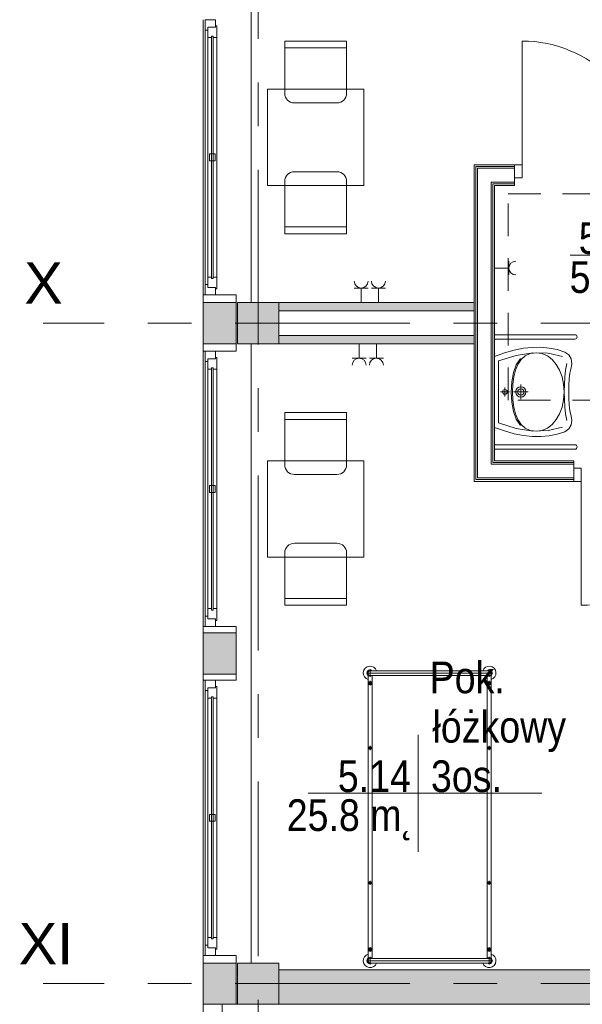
# Model space of a CAD drawing. Header units: centimetres. Extents: x -2424 to 2260, y -130 to 3012.
# Tile 26 of 81: x -1386 to -977, y 1833 to 2549. Entities that reach past the tile are written whole.
import ezdxf

# ---------------------------------------------------------------- set-up
doc = ezdxf.new("R2010")
doc.units = ezdxf.units.CM
doc.linetypes.add('Oś', pattern=[222.25, 127, -31.75, 31.75, -31.75])
doc.linetypes.add('Ponad', pattern=[39.688, 23.813, -15.875])
for name, color, linetype, lineweight in [('A-AREA-IDEN', 2, 'Continuous', 13), ('A-DETL-GENF', 92, 'Continuous', 13), ('A-DETL-MEDM', 33, 'Continuous', 13), ('A-DOOR', 31, 'Continuous', 13), ('A-FLOR-OVHD', 1, 'Ponad', 9), ('A-GLAZ', 151, 'Continuous', 13), ('A-WALL', 113, 'Continuous', 13), ('A-WALL-FNSH', 113, 'Continuous', 13), ('E-ELEC-EQPM', 71, 'Continuous', 9), ('I-FURN', 30, 'Continuous', 9), ('P-SANR-FIXT', 6, 'Continuous', 9), ('S-COLS', 52, 'Continuous', 13), ('S-GRID', 1, 'Continuous', 13), ('S-GRID-IDEN', 1, 'Continuous', 13)]:
    doc.layers.add(name, color=color, linetype=linetype, lineweight=lineweight)
doc.layers.add('A-WALL-PATT', color=111, linetype='Continuous', lineweight=13, plot=False)
doc.styles.add('Arial_11', font='arial.ttf', dxfattribs={"width": 0.85, "height": 23})
doc.styles.add('Arial_7', font='arial.ttf', dxfattribs={"height": 30})

msp = doc.modelspace()

# ---------------------------------------------------------------- hatches: boundary and pattern name
at = {"layer": 'S-COLS', "lineweight": 9}
for points in [[(-1197.62, 2313.33), (-1197.62, 2343.33), (-1227.62, 2343.33), (-1227.62, 2313.33)], [(-1197.62, 1833.33), (-1197.62, 1863.33), (-1227.62, 1863.33), (-1227.62, 1833.33)]]:
    msp.add_hatch(color=251, dxfattribs=at).paths.add_polyline_path(points, flags=0)

# ---------------------------------------------------------------- linework, layer by layer
at = {"layer": 'A-AREA-IDEN', "color": 251, "lineweight": 9}
for p, q in [((-895.92, 2377.67), (-985.68, 2377.67)), ((-1096.19, 2029.2), (-1096.19, 1986.7)), ((-1086.44, 1986.7), (-1176.19, 1986.7)), ((-1176.19, 1986.7), (-1006.19, 1986.7)), ((-1096.19, 1986.7), (-1096.19, 1944.2))]:
    msp.add_line(p, q, dxfattribs=at)
at = {"layer": 'A-DETL-GENF', "color": 251, "lineweight": 9}
for p, q in [((-1026.12, 2433.83), (-1026.12, 2443.33)), ((-1026.12, 2443.33), (-1020.62, 2443.33)), ((-1020.62, 2443.33), (-1020.62, 2433.83)), ((-1020.62, 2433.83), (-1026.12, 2433.83)), ((-977.63, 2222.83), (-983.13, 2222.83)), ((-983.13, 2222.83), (-983.13, 2213.33)), ((-977.63, 2213.33), (-977.63, 2222.83)), ((-983.13, 2213.33), (-977.63, 2213.33))]:
    msp.add_line(p, q, dxfattribs=at)
at = {"layer": 'A-DETL-MEDM', "color": 251, "lineweight": 9}
for p, q in [((-1020.62, 2443.33), (-1026.12, 2443.33)), ((-1026.12, 2443.33), (-1026.12, 2433.83)), ((-1020.62, 2433.83), (-1020.62, 2443.33)), ((-1026.12, 2433.83), (-1020.62, 2433.83)), ((-983.13, 2213.33), (-983.13, 2222.83)), ((-983.13, 2222.83), (-977.63, 2222.83)), ((-977.63, 2222.83), (-977.63, 2213.33)), ((-977.63, 2213.33), (-983.13, 2213.33))]:
    msp.add_line(p, q, dxfattribs=at)
at = {"layer": 'A-DOOR', "color": 251, "lineweight": 9}
for p, q in [((-1020.62, 2443.33), (-1020.62, 2533.33)), ((-977.63, 2213.33), (-977.63, 2123.33))]:
    msp.add_line(p, q, dxfattribs=at)
for centre, start, end in [((-1020.62, 2443.33), 0, 90), ((-977.63, 2213.33), 270, 0)]:
    msp.add_arc(centre, 90, start, end, dxfattribs=at)
at = {"layer": 'A-FLOR-OVHD', "color": 251, "lineweight": 9}
for p, q in [((-1030.89, 2422.38), (-880.89, 2422.38)), ((-1030.89, 2272.38), (-1030.89, 2422.38)), ((-880.89, 2272.38), (-1030.89, 2272.38))]:
    msp.add_line(p, q, dxfattribs=at)
at = {"layer": 'A-GLAZ', "color": 251, "lineweight": 9}
for p, q in [((-1251.12, 2548.83), (-1243.62, 2548.83)), ((-1251.12, 2541.33), (-1251.12, 2548.83)), ((-1251.12, 2548.83), (-1251.12, 2348.83)), ((-1243.62, 2548.83), (-1243.62, 2543.33)), ((-1249.12, 2541.33), (-1251.12, 2541.33)), ((-1251.12, 2356.33), (-1251.12, 2541.33)), ((-1249.12, 2543.33), (-1243.62, 2543.33)), ((-1249.12, 2535.83), (-1249.12, 2543.33)), ((-1249.12, 2543.33), (-1249.12, 2541.33)), ((-1243.62, 2543.33), (-1249.12, 2543.33)), ((-1243.62, 2544.33), (-1242.62, 2544.33)), ((-1243.62, 2543.33), (-1243.62, 2544.33)), ((-1242.62, 2544.33), (-1242.62, 2535.83)), ((-1246.37, 2535.83), (-1249.12, 2535.83)), ((-1249.12, 2361.83), (-1249.12, 2535.83)), ((-1246.37, 2536.83), (-1245.37, 2536.83)), ((-1246.37, 2360.83), (-1246.37, 2536.83)), ((-1246.37, 2536.83), (-1246.37, 2535.83)), ((-1245.37, 2536.83), (-1246.37, 2536.83)), ((-1245.37, 2536.83), (-1245.37, 2360.83)), ((-1245.37, 2535.83), (-1245.37, 2536.83)), ((-1242.62, 2535.83), (-1245.37, 2535.83)), ((-1242.62, 2361.83), (-1242.62, 2535.83)), ((-1247.87, 2451.33), (-1243.87, 2451.33)), ((-1247.87, 2446.33), (-1247.87, 2451.33)), ((-1243.87, 2451.33), (-1243.87, 2446.33)), ((-1243.87, 2446.33), (-1247.87, 2446.33)), ((-1249.12, 2361.83), (-1246.37, 2361.83)), ((-1249.12, 2354.33), (-1249.12, 2361.83)), ((-1246.37, 2361.83), (-1246.37, 2360.83)), ((-1245.37, 2360.83), (-1245.37, 2361.83)), ((-1245.37, 2361.83), (-1242.62, 2361.83)), ((-1242.62, 2361.83), (-1242.62, 2353.33)), ((-1251.12, 2356.33), (-1249.12, 2356.33)), ((-1251.12, 2348.83), (-1251.12, 2356.33)), ((-1249.12, 2356.33), (-1249.12, 2354.33)), ((-1243.62, 2354.33), (-1249.12, 2354.33)), ((-1249.12, 2354.33), (-1243.62, 2354.33)), ((-1245.37, 2360.83), (-1246.37, 2360.83)), ((-1246.37, 2360.83), (-1245.37, 2360.83)), ((-1243.62, 2353.33), (-1243.62, 2354.33)), ((-1243.62, 2354.33), (-1243.62, 2348.83)), ((-1243.62, 2348.83), (-1251.12, 2348.83)), ((-1242.62, 2353.33), (-1243.62, 2353.33)), ((-1243.62, 2307.83), (-1251.12, 2307.83)), ((-1251.12, 2307.83), (-1251.12, 2300.33)), ((-1251.12, 2107.83), (-1251.12, 2307.83)), ((-1243.62, 2302.33), (-1243.62, 2307.83)), ((-1251.12, 2300.33), (-1249.12, 2300.33)), ((-1251.12, 2300.33), (-1251.12, 2115.33)), ((-1243.62, 2302.33), (-1249.12, 2302.33)), ((-1249.12, 2302.33), (-1249.12, 2294.83)), ((-1249.12, 2302.33), (-1243.62, 2302.33)), ((-1249.12, 2300.33), (-1249.12, 2302.33)), ((-1242.62, 2303.33), (-1243.62, 2303.33)), ((-1243.62, 2303.33), (-1243.62, 2302.33)), ((-1242.62, 2294.83), (-1242.62, 2303.33)), ((-1249.12, 2294.83), (-1246.37, 2294.83)), ((-1249.12, 2294.83), (-1249.12, 2120.83)), ((-1245.37, 2295.83), (-1246.37, 2295.83)), ((-1246.37, 2295.83), (-1246.37, 2119.83)), ((-1246.37, 2294.83), (-1246.37, 2295.83)), ((-1246.37, 2295.83), (-1245.37, 2295.83)), ((-1245.37, 2119.83), (-1245.37, 2295.83)), ((-1245.37, 2295.83), (-1245.37, 2294.83)), ((-1245.37, 2294.83), (-1242.62, 2294.83)), ((-1242.62, 2294.83), (-1242.62, 2120.83)), ((-1243.87, 2210.33), (-1247.87, 2210.33)), ((-1247.87, 2210.33), (-1247.87, 2205.33)), ((-1247.87, 2205.33), (-1243.87, 2205.33)), ((-1243.87, 2205.33), (-1243.87, 2210.33)), ((-1246.37, 2120.83), (-1249.12, 2120.83)), ((-1249.12, 2120.83), (-1249.12, 2113.33)), ((-1246.37, 2119.83), (-1246.37, 2120.83)), ((-1246.37, 2119.83), (-1245.37, 2119.83)), ((-1245.37, 2119.83), (-1246.37, 2119.83)), ((-1242.62, 2120.83), (-1245.37, 2120.83)), ((-1245.37, 2120.83), (-1245.37, 2119.83)), ((-1242.62, 2112.33), (-1242.62, 2120.83)), ((-1249.12, 2115.33), (-1251.12, 2115.33)), ((-1251.12, 2115.33), (-1251.12, 2107.83)), ((-1249.12, 2113.33), (-1249.12, 2115.33)), ((-1249.12, 2113.33), (-1243.62, 2113.33)), ((-1243.62, 2113.33), (-1249.12, 2113.33)), ((-1243.62, 2113.33), (-1243.62, 2112.33)), ((-1243.62, 2107.83), (-1243.62, 2113.33)), ((-1243.62, 2112.33), (-1242.62, 2112.33)), ((-1251.12, 2107.83), (-1243.62, 2107.83)), ((-1243.62, 2068.83), (-1251.12, 2068.83)), ((-1251.12, 2068.83), (-1251.12, 2061.33)), ((-1251.12, 1868.83), (-1251.12, 2068.83)), ((-1243.62, 2063.33), (-1243.62, 2068.83)), ((-1251.12, 2061.33), (-1249.12, 2061.33)), ((-1251.12, 2061.33), (-1251.12, 1876.33)), ((-1243.62, 2063.33), (-1249.12, 2063.33)), ((-1249.12, 2063.33), (-1249.12, 2055.83)), ((-1249.12, 2063.33), (-1243.62, 2063.33)), ((-1249.12, 2061.33), (-1249.12, 2063.33)), ((-1242.62, 2064.33), (-1243.62, 2064.33)), ((-1243.62, 2064.33), (-1243.62, 2063.33)), ((-1242.62, 2055.83), (-1242.62, 2064.33)), ((-1249.12, 2055.83), (-1246.37, 2055.83)), ((-1249.12, 2055.83), (-1249.12, 1881.83)), ((-1245.37, 2056.83), (-1246.37, 2056.83)), ((-1246.37, 2056.83), (-1246.37, 1880.83)), ((-1246.37, 2055.83), (-1246.37, 2056.83)), ((-1246.37, 2056.83), (-1245.37, 2056.83)), ((-1245.37, 1880.83), (-1245.37, 2056.83)), ((-1245.37, 2056.83), (-1245.37, 2055.83)), ((-1245.37, 2055.83), (-1242.62, 2055.83)), ((-1242.62, 2055.83), (-1242.62, 1881.83)), ((-1243.87, 1971.33), (-1247.87, 1971.33)), ((-1247.87, 1971.33), (-1247.87, 1966.33)), ((-1243.87, 1966.33), (-1243.87, 1971.33)), ((-1247.87, 1966.33), (-1243.87, 1966.33)), ((-1246.37, 1881.83), (-1249.12, 1881.83)), ((-1249.12, 1881.83), (-1249.12, 1874.33)), ((-1246.37, 1880.83), (-1246.37, 1881.83)), ((-1242.62, 1881.83), (-1245.37, 1881.83)), ((-1245.37, 1881.83), (-1245.37, 1880.83)), ((-1242.62, 1873.33), (-1242.62, 1881.83)), ((-1249.12, 1876.33), (-1251.12, 1876.33)), ((-1251.12, 1876.33), (-1251.12, 1868.83)), ((-1249.12, 1874.33), (-1249.12, 1876.33)), ((-1246.37, 1880.83), (-1245.37, 1880.83)), ((-1245.37, 1880.83), (-1246.37, 1880.83)), ((-1251.12, 1868.83), (-1243.62, 1868.83)), ((-1249.12, 1874.33), (-1243.62, 1874.33)), ((-1243.62, 1874.33), (-1249.12, 1874.33)), ((-1243.62, 1874.33), (-1243.62, 1873.33)), ((-1243.62, 1868.83), (-1243.62, 1874.33)), ((-1243.62, 1873.33), (-1242.62, 1873.33))]:
    msp.add_line(p, q, dxfattribs=at)
at = {"layer": 'A-WALL', "color": 251, "lineweight": 9}
for p, q in [((-1217.62, 2793.33), (-1217.62, 2343.33)), ((-1252.62, 2348.83), (-1252.62, 2548.83)), ((-1054.37, 2214.58), (-1054.37, 2442.08)), ((-1054.37, 2442.08), (-1026.12, 2442.08)), ((-1053.12, 2215.83), (-1053.12, 2440.83)), ((-1053.12, 2440.83), (-1026.12, 2440.83)), ((-1026.12, 2430.83), (-1026.12, 2433.83)), ((-1043.12, 2225.83), (-1043.12, 2430.83)), ((-1043.12, 2430.83), (-1026.12, 2430.83)), ((-1041.87, 2227.08), (-1041.87, 2429.58)), ((-1041.87, 2429.58), (-1026.12, 2429.58)), ((-1251.12, 2348.83), (-1252.62, 2348.83)), ((-1252.62, 2348.83), (-1252.62, 2343.33)), ((-1228.62, 2348.83), (-1243.62, 2348.83)), ((-1228.62, 2343.33), (-1228.62, 2348.83)), ((-1252.62, 2343.33), (-1252.62, 2313.33)), ((-1228.62, 2343.33), (-1252.62, 2343.33)), ((-1228.62, 2313.33), (-1228.62, 2343.33)), ((-1055.62, 2343.33), (-1197.62, 2343.33)), ((-1055.62, 2337.33), (-1055.62, 2343.33)), ((-1197.62, 2337.33), (-1055.62, 2337.33)), ((-1055.62, 2319.33), (-1197.62, 2319.33)), ((-1055.62, 2313.33), (-1055.62, 2319.33)), ((-1252.62, 2313.33), (-1228.62, 2313.33)), ((-1252.62, 2313.33), (-1252.62, 2307.83)), ((-1228.62, 2307.83), (-1228.62, 2313.33)), ((-1217.62, 2313.33), (-1217.62, 1863.33)), ((-1197.62, 2313.33), (-1055.62, 2313.33)), ((-1252.62, 2107.83), (-1252.62, 2307.83)), ((-1252.62, 2307.83), (-1251.12, 2307.83)), ((-1243.62, 2307.83), (-1228.62, 2307.83)), ((-983.13, 2225.83), (-1043.12, 2225.83)), ((-983.13, 2227.08), (-1041.87, 2227.08)), ((-983.13, 2222.83), (-983.13, 2225.83)), ((-983.13, 2214.58), (-1054.37, 2214.58)), ((-983.13, 2215.83), (-1053.12, 2215.83)), ((-1251.12, 2107.83), (-1252.62, 2107.83)), ((-1252.62, 2107.83), (-1252.62, 2103.33)), ((-1228.62, 2107.83), (-1243.62, 2107.83)), ((-1228.62, 2103.33), (-1228.62, 2107.83)), ((-1252.62, 2103.33), (-1252.62, 2073.33)), ((-1228.62, 2103.33), (-1252.62, 2103.33)), ((-1228.62, 2073.33), (-1228.62, 2103.33)), ((-1252.62, 2073.33), (-1228.62, 2073.33)), ((-1252.62, 2073.33), (-1252.62, 2068.83)), ((-1252.62, 1868.83), (-1252.62, 2068.83)), ((-1252.62, 2068.83), (-1251.12, 2068.83)), ((-1243.62, 2068.83), (-1228.62, 2068.83)), ((-1228.62, 2068.83), (-1228.62, 2073.33)), ((-1251.12, 1868.83), (-1252.62, 1868.83)), ((-1252.62, 1868.83), (-1252.62, 1863.33)), ((-1228.62, 1868.83), (-1243.62, 1868.83)), ((-1228.62, 1863.33), (-1228.62, 1868.83)), ((-1252.62, 1863.33), (-1252.62, 1833.33)), ((-1228.62, 1863.33), (-1252.62, 1863.33)), ((-1228.62, 1833.33), (-1228.62, 1863.33)), ((-627.62, 1858.33), (-1197.62, 1858.33)), ((-1252.62, 1833.33), (-1238.62, 1833.33)), ((-1252.62, 1833.33), (-1252.62, 1663.33)), ((-1238.62, 1833.33), (-1252.62, 1833.33)), ((-1238.62, 1833.33), (-1227.62, 1833.33)), ((-1238.62, 1663.33), (-1238.62, 1833.33)), ((-1197.62, 1833.33), (-627.62, 1833.33))]:
    msp.add_line(p, q, dxfattribs=at)
at = {"layer": 'A-WALL-FNSH', "color": 251, "lineweight": 9}
for p, q in [((-1055.62, 2443.33), (-1055.62, 2343.33)), ((-1026.12, 2443.33), (-1055.62, 2443.33)), ((-1040.62, 2228.33), (-1040.62, 2428.33)), ((-1040.62, 2428.33), (-1026.12, 2428.33)), ((-1026.12, 2428.33), (-1026.12, 2430.83)), ((-1055.62, 2337.33), (-1055.62, 2319.33)), ((-1055.62, 2313.33), (-1055.62, 2213.33)), ((-983.13, 2228.33), (-1040.62, 2228.33)), ((-983.13, 2225.83), (-983.13, 2228.33)), ((-1055.62, 2213.33), (-983.13, 2213.33))]:
    msp.add_line(p, q, dxfattribs=at)
at = {"layer": 'A-WALL-PATT', "color": 251, "linetype": 'Continuous', "lineweight": 9, "extrusion": (0, 0, -1)}
for points in [[(1228.62, 2313.33), (1252.62, 2343.33), (1252.62, 2313.33)], [(1252.62, 2343.33), (1228.62, 2313.33), (1228.62, 2343.33)], [(1055.62, 2337.33), (1197.62, 2343.33), (1197.62, 2337.33)], [(1197.62, 2343.33), (1055.62, 2337.33), (1055.62, 2343.33)], [(1055.62, 2313.33), (1197.62, 2319.33), (1197.62, 2313.33)], [(1197.62, 2319.33), (1055.62, 2313.33), (1055.62, 2319.33)], [(1228.62, 2073.33), (1252.62, 2103.33), (1252.62, 2073.33)], [(1252.62, 2103.33), (1228.62, 2073.33), (1228.62, 2103.33)], [(1228.62, 1833.33), (1252.62, 1863.33), (1252.62, 1833.33)], [(1252.62, 1863.33), (1228.62, 1833.33), (1228.62, 1863.33)], [(628.2, 1833.33), (1197.62, 1858.33), (1197.62, 1833.33)], [(1197.62, 1858.33), (628.2, 1833.33), (627.62, 1858.33)]]:
    msp.add_solid(points, dxfattribs=at)
at = {"layer": 'E-ELEC-EQPM', "color": 251, "lineweight": 9}
for p, q in [((-1030.29, 2368.33), (-1040.62, 2368.33)), ((-1030.29, 2363.33), (-1030.29, 2373.33)), ((-1132.54, 2353.83), (-1142.7, 2353.83)), ((-1137.62, 2353.83), (-1137.62, 2343.33)), ((-1120.04, 2353.83), (-1130.2, 2353.83)), ((-1125.12, 2353.83), (-1125.12, 2343.33)), ((-1139.12, 2302.83), (-1139.12, 2313.33)), ((-1126.62, 2302.83), (-1126.62, 2313.33)), ((-1144.2, 2302.83), (-1134.04, 2302.83)), ((-1131.7, 2302.83), (-1121.54, 2302.83))]:
    msp.add_line(p, q, dxfattribs=at)
for centre, radius, start, end in [((-1025.29, 2368.33), 5, 90, 270), ((-1137.62, 2358.91), 5.08, 180, 0), ((-1125.12, 2358.91), 5.08, 180, 0), ((-1139.12, 2297.75), 5.08, 0, 180), ((-1126.62, 2297.75), 5.08, 0, 180)]:
    msp.add_arc(centre, radius, start, end, dxfattribs=at)
at = {"layer": 'I-FURN', "color": 251, "lineweight": 9}
for p, q in [((-1193.23, 2495.33), (-1193.23, 2533.33)), ((-1193.23, 2533.33), (-1148.23, 2533.33)), ((-1148.23, 2533.33), (-1148.23, 2495.33)), ((-1193.23, 2528.33), (-1148.23, 2528.33)), ((-1205.73, 2428.33), (-1205.73, 2498.33)), ((-1205.73, 2498.33), (-1135.73, 2498.33)), ((-1135.73, 2498.33), (-1135.73, 2428.33)), ((-1155.23, 2488.33), (-1186.23, 2488.33)), ((-1155.23, 2438.33), (-1186.23, 2438.33)), ((-1135.73, 2428.33), (-1205.73, 2428.33)), ((-1193.23, 2431.33), (-1193.23, 2393.33)), ((-1148.23, 2393.33), (-1148.23, 2431.33)), ((-1193.23, 2398.33), (-1148.23, 2398.33)), ((-1193.23, 2393.33), (-1148.23, 2393.33)), ((-1193.23, 2225.33), (-1193.23, 2263.33)), ((-1193.23, 2263.33), (-1148.23, 2263.33)), ((-1148.23, 2263.33), (-1148.23, 2225.33)), ((-1193.23, 2258.33), (-1148.23, 2258.33)), ((-1205.73, 2228.33), (-1205.73, 2158.33)), ((-1135.73, 2228.33), (-1205.73, 2228.33)), ((-1135.73, 2158.33), (-1135.73, 2228.33)), ((-1155.23, 2218.33), (-1186.23, 2218.33)), ((-1155.23, 2168.33), (-1186.23, 2168.33)), ((-1193.23, 2161.33), (-1193.23, 2123.33)), ((-1148.23, 2123.33), (-1148.23, 2161.33)), ((-1205.73, 2158.33), (-1135.73, 2158.33)), ((-1193.23, 2128.33), (-1148.23, 2128.33)), ((-1193.23, 2123.33), (-1148.23, 2123.33)), ((-1131.12, 2071.3), (-1131.12, 2076.75)), ((-1131.12, 2075.73), (-1044.62, 2075.73)), ((-1044.62, 2071.3), (-1044.62, 2076.75)), ((-1041.9, 2074.03), (-1133.85, 2074.03)), ((-1132.62, 1866.67), (-1132.62, 2072.38)), ((-1131.12, 2072.33), (-1044.62, 2072.33)), ((-1131.12, 2064.95), (-1131.12, 2068.45)), ((-1129.62, 2072.33), (-1129.62, 1866.67)), ((-1046.12, 2072.38), (-1046.12, 1866.73)), ((-1044.62, 2064.95), (-1044.62, 2068.45)), ((-1043.12, 1866.67), (-1043.12, 2072.38)), ((-1132.87, 2066.7), (-1129.37, 2066.7)), ((-1042.87, 2066.7), (-1046.37, 2066.7)), ((-1132.62, 2019.58), (-1129.62, 2019.58)), ((-1131.12, 2018.08), (-1131.12, 2021.08)), ((-1043.12, 2019.58), (-1046.12, 2019.58)), ((-1044.62, 2018.08), (-1044.62, 2021.08)), ((-1132.62, 1921.58), (-1129.62, 1921.58)), ((-1131.12, 1920.08), (-1131.12, 1923.08)), ((-1043.12, 1921.58), (-1046.12, 1921.58)), ((-1044.62, 1920.08), (-1044.62, 1923.08)), ((-1131.12, 1874.92), (-1131.12, 1871.42)), ((-1044.62, 1874.92), (-1044.62, 1871.42)), ((-1132.87, 1873.17), (-1129.37, 1873.17)), ((-1131.12, 1867.75), (-1131.12, 1862.3)), ((-1042.87, 1873.17), (-1046.37, 1873.17)), ((-1044.62, 1867.75), (-1044.62, 1862.3)), ((-1133.85, 1865.03), (-1041.9, 1865.03)), ((-1131.12, 1866.73), (-1044.62, 1866.73)), ((-1131.12, 1863.33), (-1044.62, 1863.33))]:
    msp.add_line(p, q, dxfattribs=at)
for centre, radius in [((-1131.12, 2066.7), 1.25), ((-1044.62, 2066.7), 1.25), ((-1131.12, 2066.7), 0.8), ((-1044.62, 2066.7), 0.8), ((-1131.12, 2019.58), 1), ((-1044.62, 2019.58), 1), ((-1131.12, 1921.58), 1), ((-1044.62, 1921.58), 1), ((-1131.12, 1873.17), 1.25), ((-1131.12, 1873.17), 0.8), ((-1044.62, 1873.17), 1.25), ((-1044.62, 1873.17), 0.8)]:
    msp.add_circle(centre, radius, dxfattribs=at)
for centre, radius, start, end in [((-1186.23, 2495.33), 7, 180, 270), ((-1155.23, 2495.33), 7, 270, 0), ((-1186.23, 2431.33), 7, 90, 180), ((-1155.23, 2431.33), 7, 0, 90), ((-1186.23, 2225.33), 7, 180, 270), ((-1155.23, 2225.33), 7, 270, 0), ((-1186.23, 2161.33), 7, 90, 180), ((-1155.23, 2161.33), 7, 0, 90), ((-1131.12, 2074.03), 5, 19.87687, 252.5424), ((-1131.12, 2074.03), 2.23, 49.8221, 310.1779), ((-1131.12, 2074.03), 1.93, 62.02067, 297.97933), ((-1131.12, 2074.03), 1.7, 90, 270), ((-1044.62, 2074.03), 5, 287.4576, 160.12313), ((-1044.62, 2074.03), 2.23, 229.8221, 130.1779), ((-1044.62, 2074.03), 1.93, 242.02067, 117.97933), ((-1044.62, 2074.03), 1.7, 270, 90), ((-1131.12, 1865.03), 5, 107.4576, 340.12313), ((-1044.62, 1865.03), 5, 199.87687, 72.5424), ((-1131.12, 1865.03), 2.23, 47.61126, 310.1779), ((-1131.12, 1865.03), 1.93, 62.02067, 297.97933), ((-1131.12, 1865.03), 1.7, 90, 270), ((-1044.62, 1865.03), 2.23, 229.8221, 130.1779), ((-1044.62, 1865.03), 1.93, 242.02067, 117.97933), ((-1044.62, 1865.03), 1.7, 270, 90)]:
    msp.add_arc(centre, radius, start, end, dxfattribs=at)
at = {"layer": 'P-SANR-FIXT', "color": 251, "lineweight": 9}
for p, q in [((-1040.62, 2319.93), (-982.22, 2319.93)), ((-982.22, 2316.73), (-1040.62, 2316.73)), ((-1040.62, 2304.13), (-1033.42, 2306.71)), ((-1037.82, 2300.83), (-1024.98, 2304.91)), ((-1033.42, 2306.71), (-1026.46, 2308.67)), ((-1026.46, 2308.67), (-1019.73, 2310.01)), ((-1024.98, 2304.91), (-1012.88, 2306.78)), ((-1021.36, 2301.83), (-1018.4, 2304.49)), ((-1019.73, 2310.01), (-1013.24, 2310.72)), ((-1018.4, 2304.49), (-1014.79, 2306.18)), ((-1014.79, 2306.18), (-1010.49, 2306.77)), ((-1013.24, 2310.72), (-1006.98, 2310.8)), ((-1012.88, 2306.78), (-1001.64, 2306.46)), ((-1010.49, 2306.77), (-1006.21, 2306.19)), ((-1006.98, 2310.8), (-1000.94, 2310.24)), ((-1006.21, 2306.19), (-1002.3, 2304.51)), ((-1002.3, 2304.51), (-998.82, 2301.86)), ((-1001.64, 2306.46), (-991.34, 2304)), ((-1000.94, 2310.24), (-995.11, 2309.05)), ((-995.11, 2309.05), (-989.5, 2307.21)), ((-989.5, 2307.21), (-986.66, 2305.25)), ((-986.66, 2305.25), (-985.04, 2302.32)), ((-1037.82, 2278.33), (-1037.82, 2300.83)), ((-1024.91, 2298.08), (-1027, 2292.33)), ((-1025.45, 2294.08), (-1023.7, 2298.32)), ((-1021.88, 2302.58), (-1024.91, 2298.08)), ((-1023.7, 2298.32), (-1021.36, 2301.83)), ((-998.82, 2301.86), (-995.83, 2298.36)), ((-995.83, 2298.36), (-993.4, 2294.14)), ((-988.99, 2294.23), (-988.12, 2298.94)), ((-984.61, 2298.72), (-985.34, 2294.79)), ((-985.04, 2302.32), (-984.61, 2298.72)), ((-1027, 2292.33), (-1028.2, 2285.63)), ((-1026.66, 2289.25), (-1025.45, 2294.08)), ((-993.4, 2294.14), (-991.59, 2289.31)), ((-989.55, 2289.15), (-988.99, 2294.23)), ((-985.9, 2291.97), (-986.33, 2287.74)), ((-985.34, 2294.79), (-985.9, 2291.97)), ((-1028.2, 2285.63), (-1028.59, 2278.26)), ((-1027.59, 2278.26), (-1027.36, 2283.93)), ((-1027.36, 2283.93), (-1026.66, 2289.25)), ((-1021.61, 2272.98), (-1021.61, 2283.67)), ((-991.59, 2289.31), (-990.45, 2284.01)), ((-990.45, 2284.01), (-990.06, 2278.34)), ((-990.1, 2278.31), (-989.88, 2283.81)), ((-989.88, 2283.81), (-989.55, 2289.15)), ((-986.59, 2282.93), (-986.61, 2278.33)), ((-986.33, 2287.74), (-986.59, 2282.93)), ((-1037.82, 2255.82), (-1037.82, 2278.33)), ((-1029.89, 2278.33), (-1036.4, 2278.33)), ((-1034.76, 2279.01), (-1034.9, 2278.33)), ((-1034.9, 2278.33), (-1034.76, 2277.65)), ((-1034.38, 2279.56), (-1034.76, 2279.01)), ((-1034.76, 2277.65), (-1034.38, 2277.09)), ((-1033.83, 2279.94), (-1034.38, 2279.56)), ((-1034.38, 2277.09), (-1033.83, 2276.71)), ((-1033.15, 2280.08), (-1033.83, 2279.94)), ((-1033.83, 2276.71), (-1033.15, 2276.57)), ((-1033.15, 2281.58), (-1033.15, 2275.07)), ((-1032.47, 2279.94), (-1033.15, 2280.08)), ((-1033.15, 2276.57), (-1032.47, 2276.71)), ((-1031.91, 2279.56), (-1032.47, 2279.94)), ((-1032.47, 2276.71), (-1031.91, 2277.09)), ((-1031.54, 2279.01), (-1031.91, 2279.56)), ((-1031.91, 2277.09), (-1031.54, 2277.65)), ((-1031.4, 2278.33), (-1031.54, 2279.01)), ((-1031.54, 2277.65), (-1031.4, 2278.33)), ((-1028.59, 2278.26), (-1028.2, 2270.88)), ((-1027.36, 2272.59), (-1027.59, 2278.26)), ((-1016.36, 2278.33), (-1026.86, 2278.33)), ((-1025.07, 2279.78), (-1025.36, 2278.33)), ((-1025.36, 2278.33), (-1025.07, 2276.87)), ((-1024.26, 2280.98), (-1025.07, 2279.78)), ((-1025.07, 2276.87), (-1024.26, 2275.68)), ((-1023.07, 2281.78), (-1024.26, 2280.98)), ((-1024.26, 2275.68), (-1023.07, 2274.87)), ((-1023.73, 2279.22), (-1023.91, 2278.33)), ((-1023.91, 2278.33), (-1023.73, 2277.43)), ((-1023.24, 2279.95), (-1023.73, 2279.22)), ((-1023.73, 2277.43), (-1023.24, 2276.7)), ((-1022.5, 2280.45), (-1023.24, 2279.95)), ((-1023.24, 2276.7), (-1022.5, 2276.21)), ((-1021.61, 2282.08), (-1023.07, 2281.78)), ((-1021.61, 2280.63), (-1022.5, 2280.45)), ((-1022.5, 2276.21), (-1021.61, 2276.02)), ((-1020.15, 2281.78), (-1021.61, 2282.08)), ((-1020.72, 2280.45), (-1021.61, 2280.63)), ((-1021.61, 2276.02), (-1020.72, 2276.21)), ((-1019.98, 2279.95), (-1020.72, 2280.45)), ((-1020.72, 2276.21), (-1019.98, 2276.7)), ((-1018.96, 2280.98), (-1020.15, 2281.78)), ((-1020.15, 2274.87), (-1018.96, 2275.68)), ((-1019.49, 2279.22), (-1019.98, 2279.95)), ((-1019.98, 2276.7), (-1019.49, 2277.43)), ((-1019.31, 2278.33), (-1019.49, 2279.22)), ((-1019.49, 2277.43), (-1019.31, 2278.33)), ((-1018.15, 2279.78), (-1018.96, 2280.98)), ((-1018.96, 2275.68), (-1018.15, 2276.87)), ((-1017.86, 2278.33), (-1018.15, 2279.78)), ((-1018.15, 2276.87), (-1017.86, 2278.33)), ((-990.06, 2278.34), (-990.45, 2272.67)), ((-989.88, 2272.81), (-990.1, 2278.31)), ((-986.61, 2278.33), (-986.59, 2273.73)), ((-1028.2, 2270.88), (-1027, 2264.19)), ((-1026.66, 2267.27), (-1027.36, 2272.59)), ((-1023.07, 2274.87), (-1021.61, 2274.57)), ((-1021.61, 2274.57), (-1020.15, 2274.87)), ((-990.45, 2272.67), (-991.59, 2267.34)), ((-989.55, 2267.47), (-989.88, 2272.81)), ((-986.59, 2273.73), (-986.33, 2268.91)), ((-986.33, 2268.91), (-985.9, 2264.68)), ((-1027, 2264.19), (-1024.91, 2258.44)), ((-1025.45, 2262.44), (-1026.66, 2267.27)), ((-1023.7, 2258.2), (-1025.45, 2262.44)), ((-993.4, 2262.49), (-995.83, 2258.24)), ((-991.59, 2267.34), (-993.4, 2262.49)), ((-988.99, 2262.39), (-989.55, 2267.47)), ((-988.12, 2257.68), (-988.99, 2262.39)), ((-985.9, 2264.68), (-985.34, 2261.86)), ((-985.34, 2261.86), (-984.61, 2257.93)), ((-1024.98, 2251.74), (-1037.82, 2255.82)), ((-1024.91, 2258.44), (-1021.88, 2253.94)), ((-1021.36, 2254.69), (-1023.7, 2258.2)), ((-1018.4, 2252.02), (-1021.36, 2254.69)), ((-998.82, 2254.71), (-1002.3, 2252.04)), ((-995.83, 2258.24), (-998.82, 2254.71)), ((-985.04, 2254.33), (-986.66, 2251.4)), ((-984.61, 2257.93), (-985.04, 2254.33)), ((-1033.42, 2249.94), (-1040.62, 2252.52)), ((-1026.46, 2247.98), (-1033.42, 2249.94)), ((-1019.73, 2246.64), (-1026.46, 2247.98)), ((-1012.88, 2249.87), (-1024.98, 2251.74)), ((-1014.79, 2250.34), (-1018.4, 2252.02)), ((-1010.49, 2249.75), (-1014.79, 2250.34)), ((-1001.64, 2250.19), (-1012.88, 2249.87)), ((-1006.21, 2250.34), (-1010.49, 2249.75)), ((-1002.3, 2252.04), (-1006.21, 2250.34)), ((-991.34, 2252.65), (-1001.64, 2250.19)), ((-995.11, 2247.6), (-1000.94, 2246.41)), ((-989.5, 2249.44), (-995.11, 2247.6)), ((-986.66, 2251.4), (-989.5, 2249.44)), ((-982.22, 2239.93), (-1040.62, 2239.93)), ((-1013.24, 2245.93), (-1019.73, 2246.64)), ((-1006.98, 2245.85), (-1013.24, 2245.93)), ((-1000.94, 2246.41), (-1006.98, 2245.85)), ((-982.22, 2236.73), (-1040.62, 2236.73))]:
    msp.add_line(p, q, dxfattribs=at)
for centre in [(-982.22, 2318.33), (-982.22, 2238.33)]:
    msp.add_arc(centre, 1.6, 270, 90, dxfattribs=at)
at = {"layer": 'S-COLS', "color": 251, "lineweight": 9}
for p, q in [((-1197.62, 2343.33), (-1227.62, 2343.33)), ((-1227.62, 2343.33), (-1227.62, 2313.33)), ((-1197.62, 2313.33), (-1197.62, 2343.33)), ((-1227.62, 2313.33), (-1197.62, 2313.33)), ((-1197.62, 1863.33), (-1227.62, 1863.33)), ((-1227.62, 1863.33), (-1227.62, 1833.33)), ((-1197.62, 1833.33), (-1197.62, 1863.33)), ((-1227.62, 1833.33), (-1197.62, 1833.33))]:
    msp.add_line(p, q, dxfattribs=at)
at = {"layer": 'S-GRID', "color": 251, "linetype": 'Oś', "lineweight": 9}
for p, q in [((-1212.62, 2884.27), (-1212.62, 27.13)), ((1342.46, 2328.33), (-1368.76, 2328.33)), ((1342.46, 1848.33), (-1368.76, 1848.33))]:
    msp.add_line(p, q, dxfattribs=at)

# ---------------------------------------------------------------- texts
at = {"layer": 'A-AREA-IDEN', "color": 251, "lineweight": 9, "style": 'Arial_11', "width": 0.85}
for s, p in [('5.14a', (-979.45, 2378.56)), ('5.3 m˛', (-986.09, 2350.28)), ('Pok.', (-1087.87, 2059.38)), ('łóżkowy', (-1085.8, 2023.49)), ('5.14', (-1154.63, 1987.59)), ('3os.', (-1086.92, 1987.59)), ('25.8 m˛', (-1191.78, 1959.31))]:
    msp.add_text(s, height=23, dxfattribs=at).set_placement(p)
at = {"layer": 'S-GRID-IDEN', "color": 251, "lineweight": 9, "style": 'Arial_7'}
for s, p in [('X', (-1382.56, 2342.39)), ('XI', (-1386.62, 1862.39))]:
    msp.add_text(s, height=30, dxfattribs=at).set_placement(p)

doc.saveas('drawing.dxf')
